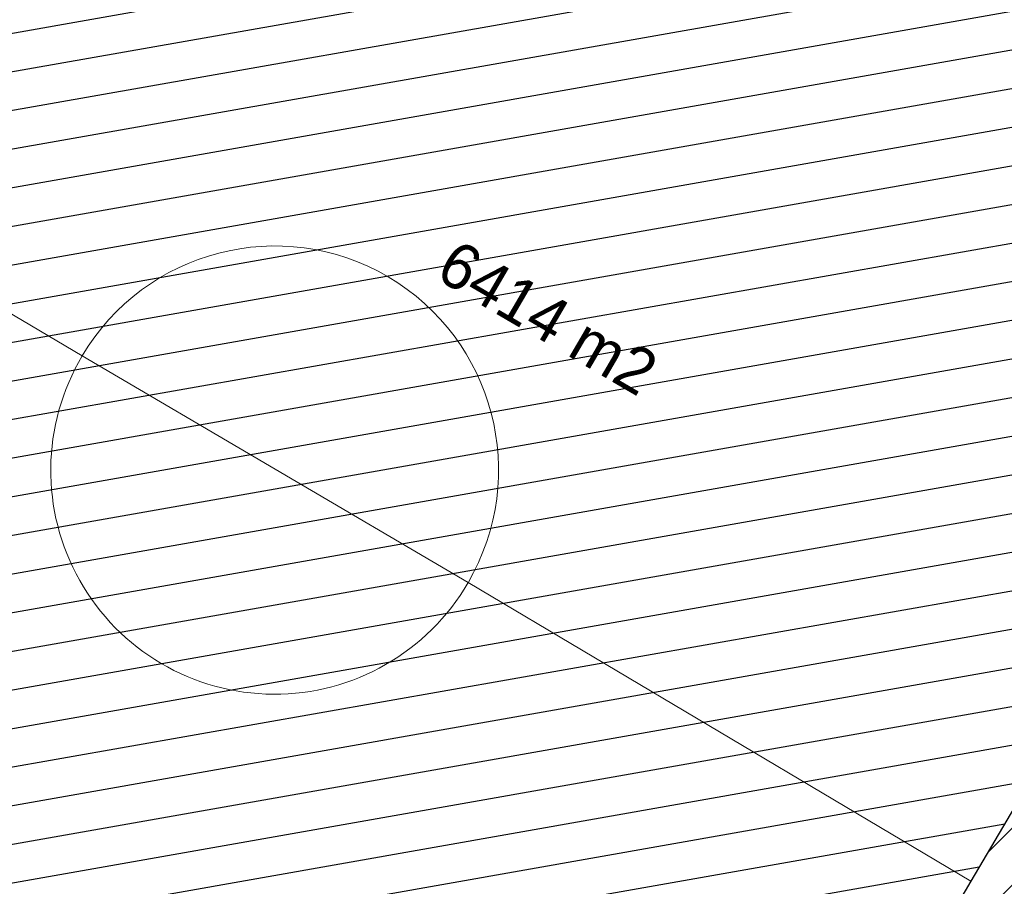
# Model space of a CAD drawing. Header units: metres. Extents: x 98034 to 106916, y 385129 to 392749.
# Tile 11 of 25: x 98898 to 98937, y 385486 to 385520. Entities that reach past the tile are written whole.
import ezdxf

# ---------------------------------------------------------------- set-up
doc = ezdxf.new("R2010")
doc.units = ezdxf.units.M
for name, color, linetype, lineweight in [('0-GRAS OM SPORTVELDEN', 2, 'Continuous', 30), ('0-GRAS SPORTVELDEN', 3, 'Continuous', 30), ('0-HOCKEYVELD', 130, 'Continuous', 30), ('B-WE-VV-MARKERING-G', 7, 'Continuous', 13), ('B-WE-VW-MARKERING_LANGS_STREEP_DOORGETROKKEN-G', 7, 'Continuous', 13)]:
    doc.layers.add(name, color=color, linetype=linetype, lineweight=lineweight)
doc.styles.add('ISO 1 1000 T2 5 0', font='font_iso.shx', dxfattribs={"height": 2.5})

msp = doc.modelspace()

# ---------------------------------------------------------------- hatches: boundary and pattern name
at = {"layer": '0-GRAS OM SPORTVELDEN', "ltscale": 0.2}
h = msp.add_hatch(dxfattribs=at)
h.set_pattern_fill('ANSI31', color=256, scale=0.1, pattern_type=2)
h.set_pattern_definition([(45, (0, 0), (-1.122532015, 1.122532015), [])])
h.paths.add_polyline_path([(98949.184, 385500.251), (98957.23, 385513.871), (98967.3, 385530.917), (98959.383, 385535.641), (98959.316, 385535.681), (98956.022, 385537.774), (98956.067, 385537.891), (98923.208, 385557.101), (98904.638, 385568.034), (98883.189, 385531.504), (98883.406, 385531.373), (98881.67, 385528.445), (98882.101, 385528.167), (98881.178, 385526.639), (98880.755, 385526.902), (98873.991, 385515.494), (98874.455, 385515.232), (98873.526, 385513.687), (98873.077, 385513.952), (98872.853, 385513.574), (98871.775, 385514.222), (98882.328, 385532.021), (98882.351, 385532.007), (98882.372, 385532.042), (98904.266, 385569.088), (98905.068, 385568.591), (98905.325, 385569.017), (98911.636, 385565.379), (98912.239, 385566.577), (98912.854, 385566.19), (98915.974, 385571.809), (98911.174, 385574.597), (98913.687, 385578.994), (98909.058, 385581.699), (98911.087, 385585.133), (98908.065, 385586.677), (98909.289, 385589.056), (98909.382, 385588.997), (98915.232, 385599.294), (98912.611, 385601.542), (98910.63, 385599.266), (98900.947, 385605.971), (98885.571, 385614.744), (98885.171, 385614.969), (98855.546, 385631.983), (98855.731, 385631.503), (98853.334, 385630.226), (98852.996, 385629.732), (98847.139, 385625.202), (98836.035, 385616.008), (98835.586, 385615.599), (98816.706, 385600.046), (98816.23, 385599.651), (98809.571, 385594), (98806.912, 385595.636), (98806.246, 385595.936), (98794.255, 385602.895), (98790.078, 385596.249), (98789.875, 385595.83), (98782.491, 385583.191), (98782.261, 385582.653), (98768.529, 385559.653), (98768.258, 385559.164), (98755.683, 385538.091), (98766.718, 385531.17), (98767.263, 385530.942), (98784.326, 385520.893), (98784.72, 385520.557), (98799.929, 385511.373), (98800.445, 385511.048), (98816.773, 385501.732), (98817.395, 385501.366), (98836.589, 385490.028), (98837.054, 385489.808), (98849.465, 385482.722), (98850.449, 385481.994), (98850.252, 385481.3), (98847.06, 385475.192), (98868.763, 385462.279), (98896.622, 385446.142), (98913.56, 385435.655), (98914.256, 385435.16), (98913.164, 385436.678), (98912.887, 385437.063), (98912.701, 385436.754), (98911.946, 385437.193), (98938.144, 385481.562)])
h.paths.add_polyline_path([(98854.361, 385498.131), (98850.283, 385491.323), (98849.791, 385490.482), (98848.827, 385491.022), (98806.643, 385515.919), (98764.408, 385540.744), (98763.628, 385541.194), (98764.213, 385542.221), (98768.08, 385548.763), (98769.608, 385551.298), (98775.232, 385560.894), (98778.074, 385565.671), (98781.881, 385572.073), (98784.708, 385576.868), (98790.074, 385586.094), (98791.517, 385588.559), (98795.694, 385595.61), (98796.218, 385596.466), (98797.24, 385595.854), (98839.222, 385571.155), (98881.611, 385546.165), (98882.414, 385545.623), (98881.92, 385544.694), (98878.061, 385538.221), (98877.929, 385537.927), (98876.341, 385535.296), (98870.846, 385526.141), (98868.01, 385521.297), (98864.205, 385514.886), (98861.409, 385510.111), (98855.96, 385500.894)], flags=17)
h.paths.add_polyline_path([(98880.661, 385519.014), (98905.329, 385560.956), (98905.977, 385562.029), (98906.902, 385561.501), (98913.724, 385557.523), (98916.412, 385555.948), (98925.722, 385550.517), (98941.742, 385541.009), (98950.679, 385535.764), (98953.256, 385534.245), (98960.399, 385529.987), (98961.277, 385529.425), (98960.791, 385528.608), (98935.865, 385486.402), (98911.225, 385444.388), (98910.597, 385443.351), (98909.659, 385443.872), (98902.893, 385447.841), (98900.194, 385449.468), (98890.967, 385455.026), (98874.845, 385464.451), (98865.66, 385469.886), (98862.962, 385471.466), (98856.317, 385475.446), (98855.264, 385476.064), (98855.779, 385476.933)], flags=17)
h.paths.add_polyline_path([(98809.844, 385509.939), (98809.572, 385509.489), (98809.632, 385509.454), (98809.081, 385508.52), (98798.838, 385514.527), (98799.389, 385515.461), (98799.492, 385515.401), (98799.789, 385515.879)], flags=17)
h.paths.add_polyline_path([(98884.09, 385555.585), (98858.213, 385570.873), (98856.126, 385572.114), (98830.66, 385587.16), (98855.55, 385629.16), (98881.256, 385614.001), (98883.368, 385612.757), (98908.931, 385597.568)], flags=17)
at = {"layer": '0-GRAS SPORTVELDEN'}
h = msp.add_hatch(dxfattribs=at)
h.set_pattern_fill('HATCH', color=256, scale=0.1, style=0, pattern_type=2)
h.set_pattern_definition([(10, (98907.799, 385541.357), (-0.260472, 1.477212), [])])
h.paths.add_polyline_path([(98913.724, 385557.523), (98906.902, 385561.501), (98905.329, 385560.956), (98880.661, 385519.014), (98855.779, 385476.933), (98856.317, 385475.446), (98862.962, 385471.466), (98865.66, 385469.886), (98874.845, 385464.451), (98890.967, 385455.026), (98900.194, 385449.468), (98902.893, 385447.841), (98909.659, 385443.872), (98911.225, 385444.388), (98935.865, 385486.402), (98960.791, 385528.608), (98960.399, 385529.987), (98953.256, 385534.245), (98950.679, 385535.764), (98941.742, 385541.009), (98925.722, 385550.517), (98916.412, 385555.948)])

# ---------------------------------------------------------------- linework, layer by layer
at = {"layer": '0-HOCKEYVELD', "flags": 128}
msp.add_lwpolyline([(98855.779, 385476.933), (98880.661, 385519.014), (98905.329, 385560.956), (98905.977, 385562.029), (98906.902, 385561.501), (98913.724, 385557.523), (98916.412, 385555.948), (98925.722, 385550.517), (98941.742, 385541.009), (98950.679, 385535.764), (98953.256, 385534.245), (98960.399, 385529.987), (98961.277, 385529.425), (98960.791, 385528.608), (98935.865, 385486.402), (98911.225, 385444.388)], dxfattribs=at)
at = {"layer": 'B-WE-VV-MARKERING-G', "flags": 128}
for points in [[(98911.225, 385444.388), (98935.865, 385486.402), (98960.791, 385528.608), (98961.277, 385529.425), (98960.399, 385529.987), (98953.256, 385534.245), (98950.679, 385535.764), (98941.742, 385541.009), (98925.722, 385550.517), (98916.412, 385555.948), (98913.724, 385557.523), (98906.902, 385561.501), (98905.977, 385562.029), (98905.329, 385560.956), (98880.661, 385519.014), (98855.779, 385476.933)], [(98880.661, 385519.014), (98900.803, 385507.105), (98916.026, 385498.166), (98935.865, 385486.402)]]:
    msp.add_lwpolyline(points, dxfattribs=at)
at = {"layer": 'B-WE-VW-MARKERING_LANGS_STREEP_DOORGETROKKEN-G'}
for centre, start, end in [((98908.402, 385502.613), 329.7445, 149.4123), ((98908.39, 385502.594), 149.265, 329.8918)]:
    msp.add_arc(centre, 8.827, start, end, dxfattribs=at)

# ---------------------------------------------------------------- texts
at = {"insert": (98915.587, 385511.755), "char_height": 1.8, "width": 34.45304, "attachment_point": 1, "rotation": 329.6886, "style": 'ISO 1 1000 T2 5 0'}
msp.add_mtext('6414 m2', dxfattribs=at)

doc.saveas('drawing.dxf')
